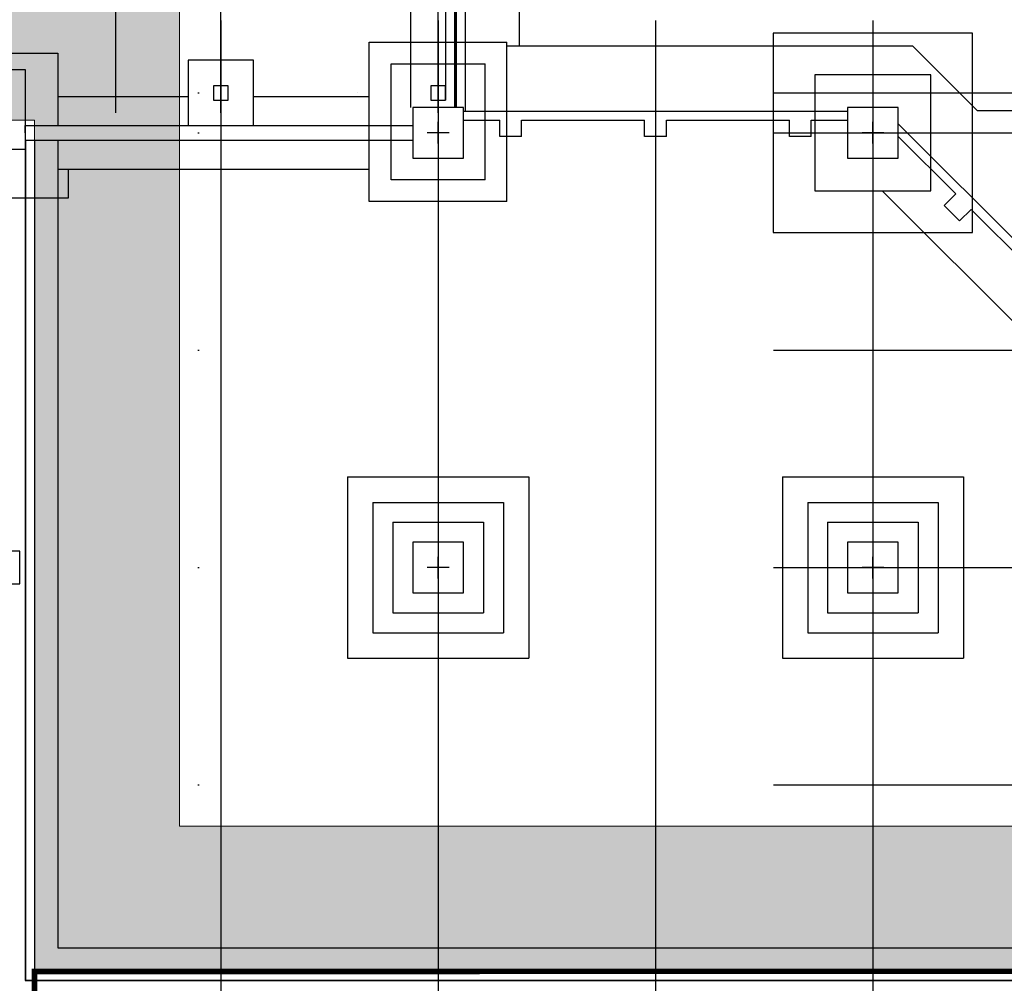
# Model space of a CAD drawing. Header units: centimetres. Extents: x -156440 to 298236, y -263599 to 81430.
# Tile 138 of 170: x 164474 to 191651, y -120707 to -94110. Entities that reach past the tile are written whole.
import ezdxf

# ---------------------------------------------------------------- set-up
doc = ezdxf.new("R2010")
doc.units = ezdxf.units.CM
doc.header["$LTSCALE"] = 50
doc.linetypes.add('Kondygnacja -2$0$DIVIDE', pattern=[31.75, 12.7, -6.35, 0, -6.35, 0, -6.35])
doc.linetypes.add('Osie rzutów$0$DASHDOT2', pattern=[12.7, 6.35, -3.175, 0, -3.175])
for name, color, linetype in [('Kondygnacja -2$0$ARCH_CIENKIE_IST', 8, 'Continuous'), ('Kondygnacja -2$0$ARCH_ETAPOWANIE', 8, 'Kondygnacja -2$0$DIVIDE'), ('Kondygnacja -2$0$ARCH_FUNDAMENTY_IST', 8, 'Continuous'), ('Kondygnacja -2$0$ARCH_GRUNT', 8, 'Continuous'), ('Kondygnacja -2$0$ARCH_MUROWANE_IST', 9, 'Continuous'), ('Kondygnacja -2$0$ARCH_ŻELBET_IST', 9, 'Continuous'), ('Osie rzutów$0$ARCH_INFO_OSIE_IST', 8, 'Osie rzutów$0$DASHDOT2')]:
    doc.layers.add(name, color=color, linetype=linetype)
doc.layers.add('Kondygnacja -2$0$RYSUNKOWE_NIEDRUK', color=8, linetype='Continuous', lineweight=9)

# ---------------------------------------------------------------- blocks, each defined once
blk = doc.blocks.new('Osie rzutów')
at = {"layer": 'Osie rzutów$0$ARCH_INFO_OSIE_IST', "ltscale": 10}
for p, q in [((8970, 12255), (8970, 14290.38)), ((9260, 12255), (9260, 14290.38)), ((9860, 12255), (9860, 14290.38)), ((9260, 12510), (9260, 4623.26)), ((9860, 12510), (9860, 4623.26)), ((10460, 12510), (10460, 4623.26)), ((11060, 12510), (11060, 4623.26)), ((4436.04, 12310), (13655, 12310)), ((9860, 12170), (9860, 12230)), ((11060, 12170), (11060, 12230)), ((4436.04, 12200), (13655, 12200)), ((9890, 12200), (9830, 12200)), ((11090, 12200), (11030, 12200)), ((4436.04, 11600), (13655, 11600)), ((9860, 10970), (9860, 11030)), ((11060, 10970), (11060, 11030)), ((4436.04, 11000), (13655, 11000)), ((9890, 11000), (9830, 11000)), ((11090, 11000), (11030, 11000)), ((4436.04, 10400), (13655, 10400))]:
    blk.add_line(p, q, dxfattribs=at)

msp = doc.modelspace()

# ---------------------------------------------------------------- hatches: boundary and pattern name
at = {"layer": 'Kondygnacja -2$0$ARCH_GRUNT', "linetype": 'Continuous', "lineweight": 5}
h = msp.add_hatch(dxfattribs=at)
h.set_pattern_fill('EARTH', color=256, scale=150.000081, angle=45, style=0)
h.set_pattern_definition([(45, (85935.5, -145231.8), (-1e-09, 1347.039), [952.5, -952.5]), (45, (85682.9, -144979.2), (-1e-09, 1347.039), [952.5, -952.5]), (45, (85430.3, -144726.6), (-1e-09, 1347.039), [952.5, -952.5]), (135, (85430.3, -144558.25), (-1347.039, -1e-09), [952.5, -952.5]), (135, (85682.9, -144305.7), (-1347.039, -1e-09), [952.5, -952.5]), (135, (85935.5, -144053.1), (-1347.039, -1e-09), [952.5, -952.5])])
h.paths.add_polyline_path([(212884.241, -145231.769), (212884.241, -130941.769), (218734.241, -130941.769), (218734.241, -120371.769), (164884.241, -120371.769), (164884.241, -97031.769), (164884.241, -96881.769), (100649.367, -96881.769), (88763.907, -108767.229), (85935.48, -105938.802), (98992.513, -92881.769), (168884.241, -92881.769), (168884.241, -97031.769), (168884.241, -116371.769), (222734.241, -116371.769), (222734.241, -134941.769), (216884.241, -134941.769), (216884.241, -145231.769)])

# ---------------------------------------------------------------- linework, layer by layer
at = {"layer": 'Kondygnacja -2$0$ARCH_CIENKIE_IST', "ltscale": 4}
for p, q in [((176489.241, -83666.769, -3480), (176489.241, -96531.769, -3480)), ((176509.241, -83646.769, -3480), (176509.241, -96531.769, -3480))]:
    msp.add_line(p, q, dxfattribs=at)
at = {"layer": 'Kondygnacja -2$0$ARCH_ETAPOWANIE', "ltscale": 10, "const_width": 150, "elevation": -3480}
msp.add_lwpolyline([(158104.241, -127431.771), (164884.241, -127431.769), (164884.241, -120381.769), (212841.692, -120372.864)], dxfattribs=at)
at = {"layer": 'Kondygnacja -2$0$ARCH_FUNDAMENTY_IST'}
for p, q in [((175274.241, -96531.769, -3480), (175274.241, -84881.769, -3480)), ((174124.241, -94731.769, -3480), (177924.241, -94731.769, -3480)), ((174124.241, -99131.769, -3480), (174124.241, -94731.769, -3480)), ((177924.241, -99131.769, -3480), (177924.241, -94731.769, -3480)), ((177924.241, -94831.769, -3480), (189119.826, -94831.769, -3480)), ((190911.018, -96622.962, -3480), (189119.826, -94831.769, -3480)), ((164024.241, -95031.769, -3480), (165524.241, -95031.769, -3480)), ((165524.241, -95031.769, -3480), (165524.241, -97031.769, -3480)), ((174724.241, -98531.769, -3480), (174724.241, -95331.769, -3480)), ((174724.241, -95331.769, -3480), (177324.241, -95331.769, -3480)), ((177324.241, -98531.769, -3480), (177324.241, -95331.769, -3480)), ((165524.241, -96231.769, -3480), (169124.241, -96231.769, -3480)), ((170924.241, -96231.769, -3480), (174124.241, -96231.769, -3480)), ((194658.075, -96622.962, -3480), (190911.018, -96622.962, -3480)), ((165524.241, -97431.769, -3480), (165524.241, -119731.769, -3480)), ((165524.241, -98231.769, -3480), (174124.241, -98231.769, -3480)), ((177324.241, -98531.769, -3480), (174724.241, -98531.769, -3480)), ((198424.241, -108975.272, -3480), (188280.738, -98831.769, -3480)), ((175324.241, -99131.769, -3480), (174124.241, -99131.769, -3480)), ((177924.241, -99131.769, -3480), (175324.241, -99131.769, -3480)), ((173524.241, -106731.769, -3480), (178524.241, -106731.769, -3480)), ((173524.241, -106731.769, -3480), (173524.241, -111731.769, -3480)), ((178524.241, -106731.769, -3480), (178524.241, -111731.769, -3480)), ((185524.241, -106731.769, -3480), (190524.241, -106731.769, -3480)), ((185524.241, -106731.769, -3480), (185524.241, -111731.769, -3480)), ((190524.241, -106731.769, -3480), (190524.241, -111731.769, -3480)), ((174224.241, -107431.769, -3480), (174224.241, -111031.769, -3480)), ((174224.241, -107431.769, -3480), (177824.241, -107431.769, -3480)), ((177824.241, -107431.769, -3480), (177824.241, -111031.769, -3480)), ((186224.241, -107431.769, -3480), (186224.241, -111031.769, -3480)), ((186224.241, -107431.769, -3480), (189824.241, -107431.769, -3480)), ((189824.241, -107431.769, -3480), (189824.241, -111031.769, -3480)), ((174774.241, -107981.769, -3480), (177274.241, -107981.769, -3480)), ((174774.241, -107981.769, -3480), (174774.241, -110481.769, -3480)), ((177274.241, -107981.769, -3480), (177274.241, -110481.769, -3480)), ((186774.241, -107981.769, -3480), (189274.241, -107981.769, -3480)), ((186774.241, -107981.769, -3480), (186774.241, -110481.769, -3480)), ((189274.241, -107981.769, -3480), (189274.241, -110481.769, -3480)), ((174774.241, -110481.769, -3480), (177274.241, -110481.769, -3480)), ((186774.241, -110481.769, -3480), (189274.241, -110481.769, -3480)), ((174224.241, -111031.769, -3480), (177824.241, -111031.769, -3480)), ((186224.241, -111031.769, -3480), (189824.241, -111031.769, -3480)), ((173524.241, -111731.769, -3480), (178524.241, -111731.769, -3480)), ((185524.241, -111731.769, -3480), (190524.241, -111731.769, -3480)), ((165524.241, -119731.769, -3480), (209180.738, -119731.769, -3480))]:
    msp.add_line(p, q, dxfattribs=at)
at = {"layer": 'Kondygnacja -2$0$ARCH_FUNDAMENTY_IST', "elevation": -3480}
for points in [[(178274.241, -94831.769), (178274.241, -81881.769), (165246.602, -81881.769), (154974.241, -71609.408)], [(141474.241, -99031.769), (141824.534, -99031.769), (141824.534, -97831.769), (150224.241, -97831.769), (150224.241, -99031.769), (153824.241, -99031.769), (153824.241, -97831.769), (162224.241, -97831.769), (162224.241, -99031.769), (165824.241, -99031.769), (165824.241, -98231.769)]]:
    msp.add_lwpolyline(points, dxfattribs=at)
for points in [[(185274.241, -99981.769), (190774.241, -99981.769), (190774.241, -94481.769), (185274.241, -94481.769)], [(169124.241, -97031.769), (170924.241, -97031.769), (170924.241, -95231.769), (169124.241, -95231.769)], [(186424.241, -98831.769), (189624.241, -98831.769), (189624.241, -95631.769), (186424.241, -95631.769)]]:
    msp.add_lwpolyline(points, close=True, dxfattribs=at)
at = {"layer": 'Kondygnacja -2$0$ARCH_MUROWANE_IST', "ltscale": 4}
for p, q in [((176774.241, -83381.769, -3480), (176774.241, -96631.769, -3480)), ((176524.241, -83631.769, -3480), (176524.241, -96531.769, -3480)), ((164634.241, -97431.769, -3480), (164634.241, -120621.769, -3480)), ((164884.241, -97431.769, -3480), (164884.241, -120381.769, -3480)), ((164884.241, -120371.769, -3480), (211760.688, -120371.769, -3480)), ((164634.241, -120621.769, -3480), (211899.241, -120621.769, -3480))]:
    msp.add_line(p, q, dxfattribs=at)
at = {"layer": 'Kondygnacja -2$0$ARCH_ŻELBET_IST', "ltscale": 4}
for p, q in [((176474.241, -83681.769, -3480), (176474.241, -96531.769, -3480)), ((176224.241, -88331.769, -3480), (176224.241, -96331.769, -3480)), ((163374.241, -95481.769, -3480), (164624.241, -95481.769, -3480)), ((164624.241, -95481.769, -3480), (164624.241, -97681.769, -3480)), ((173801.731, -96131.769, -3480), (173801.731, -96131.769, -3480)), ((176724.241, -96631.769, -3480), (187324.241, -96631.769, -3480)), ((176724.241, -96881.769, -3480), (177724.241, -96881.769, -3480)), ((177724.241, -97331.769, -3480), (177724.241, -96881.769, -3480)), ((178324.241, -97331.769, -3480), (178324.241, -96881.769, -3480)), ((178324.241, -96881.769, -3480), (181724.241, -96881.769, -3480)), ((181724.241, -97331.769, -3480), (181724.241, -96881.769, -3480)), ((182324.241, -97331.769, -3480), (182324.241, -96881.769, -3480)), ((182324.241, -96881.769, -3480), (185724.241, -96881.769, -3480)), ((185724.241, -97331.769, -3480), (185724.241, -96881.769, -3480)), ((186324.241, -97331.769, -3480), (186324.241, -96881.769, -3480)), ((186324.241, -96881.769, -3480), (187324.241, -96881.769, -3480)), ((200274.241, -108531.769, -3480), (188724.241, -96981.769, -3480)), ((164624.241, -97231.769, -3480), (164624.241, -97031.769, -3480)), ((164624.241, -97031.769, -3480), (175324.241, -97031.769, -3480)), ((164624.241, -97431.769, -3480), (175324.241, -97431.769, -3480)), ((178324.241, -97331.769, -3480), (177724.241, -97331.769, -3480)), ((182324.241, -97331.769, -3480), (181724.241, -97331.769, -3480)), ((186324.241, -97331.769, -3480), (185724.241, -97331.769, -3480)), ((190309.494, -98920.576, -3480), (188724.241, -97335.323, -3480)), ((163574.241, -97681.769, -3480), (164624.241, -97681.769, -3480)), ((164624.241, -97681.769, -3480), (164624.241, -120631.769, -3480)), ((189991.296, -99238.774, -3480), (190309.494, -98920.576, -3480)), ((190415.56, -99663.038, -3480), (189991.296, -99238.774, -3480)), ((190415.56, -99663.038, -3480), (190733.758, -99344.84, -3480)), ((192812.652, -101423.734, -3480), (190733.758, -99344.84, -3480)), ((164624.241, -120631.769, -3480), (211899.241, -120631.769, -3480))]:
    msp.add_line(p, q, dxfattribs=at)
at = {"layer": 'Kondygnacja -2$0$ARCH_ŻELBET_IST', "ltscale": 4, "elevation": -3480}
for points in [[(169824.241, -96331.769), (170224.241, -96331.769), (170224.241, -95931.769), (169824.241, -95931.769)], [(175824.241, -96331.769), (176224.241, -96331.769), (176224.241, -95931.769), (175824.241, -95931.769)], [(175324.241, -97931.769), (176724.241, -97931.769), (176724.241, -96531.769), (175324.241, -96531.769)], [(187324.241, -97931.769), (188724.241, -97931.769), (188724.241, -96531.769), (187324.241, -96531.769)], [(175324.241, -109931.769), (176724.241, -109931.769), (176724.241, -108531.769), (175324.241, -108531.769)], [(187324.241, -109931.769), (188724.241, -109931.769), (188724.241, -108531.769), (187324.241, -108531.769)], [(187324.241, -109931.769), (188724.241, -109931.769), (188724.241, -108531.769), (187324.241, -108531.769)], [(163574.241, -109681.769), (164474.241, -109681.769), (164474.241, -108781.769), (163574.241, -108781.769)]]:
    msp.add_lwpolyline(points, close=True, dxfattribs=at)
at = {"layer": 'Kondygnacja -2$0$RYSUNKOWE_NIEDRUK', "linetype": 'Continuous', "lineweight": 5, "elevation": -3480}
msp.add_lwpolyline([(212884.241, -145231.769), (212884.241, -130941.769), (218734.241, -130941.769), (218734.241, -120371.769), (164884.241, -120371.769), (164884.241, -97031.769), (164884.241, -96881.769), (100649.367, -96881.769), (88763.907, -108767.229), (85935.48, -105938.802), (98992.513, -92881.769), (168884.241, -92881.769), (168884.241, -97031.769), (168884.241, -116371.769), (222734.241, -116371.769), (222734.241, -134941.769), (216884.241, -134941.769), (216884.241, -145231.769)], close=True, dxfattribs=at)

# ---------------------------------------------------------------- block references
at = {"layer": 'Osie rzutów$0$ARCH_INFO_OSIE_IST', "xscale": 10, "yscale": 10, "zscale": 10}
msp.add_blockref('Osie rzutów', (77424.241, -219231.769), dxfattribs=at)

doc.saveas('drawing.dxf')
